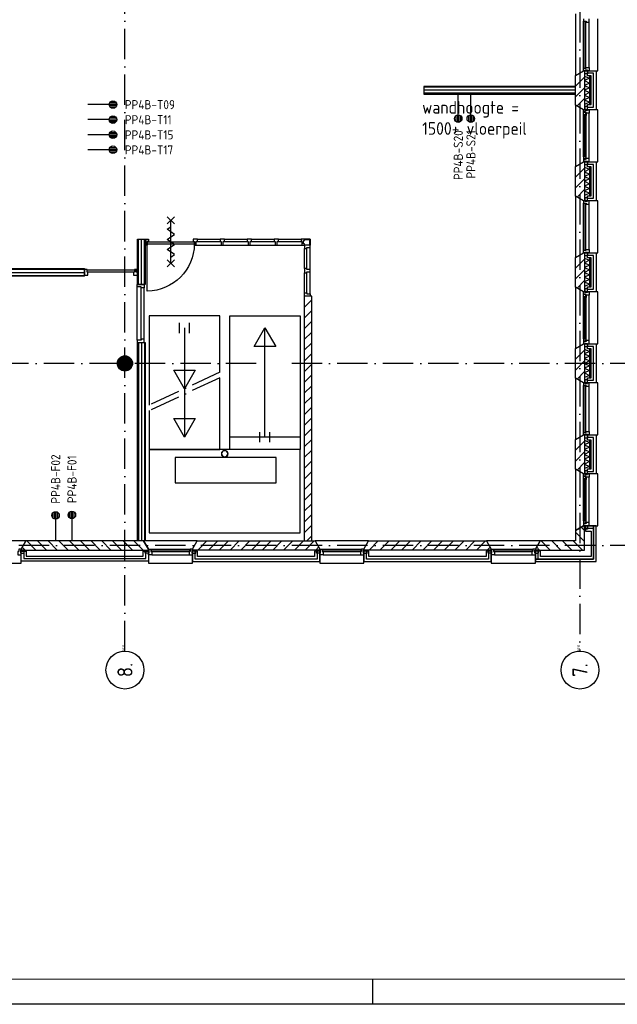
# Model space of a CAD drawing. Header units: millimetres. Extents: x 50250 to 324922, y 191 to 84291.
# Tile 16 of 44: x 179223 to 191043, y 191 to 19658. Entities that reach past the tile are written whole.
import ezdxf
from ezdxf.enums import TextEntityAlignment as Align

# ---------------------------------------------------------------- set-up
doc = ezdxf.new("R2010")
doc.units = ezdxf.units.MM
doc.header["$LTSCALE"] = 100
doc.linetypes.add('DASHDOT', pattern=[9, 6, -1.5, 0, -1.5])
doc.layers.get('0').update_dxf_attribs({"linetype": 'CONTINUOUS'})
for name, color, linetype in [('AL$1----_ALGEMEEN', 7, 'CONTINUOUS'), ('AL$2----_RENVOOI', 7, 'CONTINUOUS'), ('AL$7----_STRAMIEN', 1, 'DASHDOT'), ('AL21----_BUITENWAND', 4, 'CONTINUOUS'), ('AL21K---_ISOLATIE', 1, 'CONTINUOUS'), ('AL22----_BINNENWAND', 7, 'CONTINUOUS'), ('AL24----_TRAPPEN', 7, 'CONTINUOUS'), ('AL28----_KONSTRUKTIE', 3, 'CONTINUOUS'), ('AL31----_BUITENKOZ', 7, 'CONTINUOUS'), ('AL32----_BINNENKOZ', 7, 'CONTINUOUS'), ('AL65----_BEVEILIGING', 7, 'CONTINUOUS'), ('ALL-----_REFLIJNEN', 8, 'CONTINUOUS'), ('ALN-----_BLOCKNAAM', 2, 'CONTINUOUS'), ('ALXA3---_VOLZWART', 14, 'CONTINUOUS'), ('ALXAA---_GEWBETON', 12, 'CONTINUOUS'), ('ALXAB---_PREFABBETON', 1, 'CONTINUOUS'), ('BL$4----', 7, 'CONTINUOUS'), ('EB6441--_ATTRIB', 2, 'CONTINUOUS'), ('EL6441--_DATACOM', 3, 'CONTINUOUS'), ('LIJN025', 10, 'CONTINUOUS'), ('LIJN050', 90, 'CONTINUOUS'), ('TEKST25', 10, 'CONTINUOUS'), ('TEKST35', 50, 'CONTINUOUS'), ('TEKST50', 90, 'CONTINUOUS'), ('VOLGNUMMER', 7, 'CONTINUOUS')]:
    doc.layers.add(name, color=color, linetype=linetype)
doc.styles.add('1_8', font='ISO', dxfattribs={"height": 1.8})
doc.styles.add('ISO', font='ISO.SHX')
doc.styles.add('ROMAND', font='romand')
doc.styles.get("Standard").update_dxf_attribs({"font": 'iso.shx'})

# ---------------------------------------------------------------- blocks, each defined once
blk = doc.blocks.new('A0-GE')
at = {"layer": 'LIJN025'}
blk.add_line((955, 0), (955, 5), dxfattribs=at)
blk.add_lwpolyline([(1500, 841), (1500, 0), (0, 0), (0, 841)], close=True, dxfattribs=at)
at = {"layer": 'LIJN050', "const_width": 0.2}
blk.add_lwpolyline([(1495, 836), (25, 836), (25, 5), (1495, 5)], close=True, dxfattribs=at)
at = {"layer": 'TEKST25', "style": 'ROMAND', "width": 2.899115}
blk.add_attdef('STATUS', text='', height=2.5, dxfattribs=at).set_placement((1454, 71.5), (1493, 71.5), align=Align.FIT)
at = {"layer": 'TEKST25', "style": 'ISO'}
for tag, p in [('E', (1455.25, 66)), ('NAAM-E', (1466.75, 66)), ('DATUM-E', (1485, 66)), ('D', (1455.25, 61)), ('NAAM-D', (1466.75, 61)), ('DATUM-D', (1485, 61)), ('C', (1455.25, 56)), ('NAAM-C', (1466.75, 56)), ('DATUM-C', (1485, 56)), ('B', (1455.25, 51)), ('NAAM-B', (1466.75, 51)), ('DATUM-B', (1485, 51)), ('A', (1455.25, 46)), ('NAAM-A', (1466.75, 46)), ('DATUM-A', (1485, 46))]:
    blk.add_attdef(tag, text='', height=2.5, dxfattribs=at).set_placement(p, align=Align.CENTER)
for tag, p in [('DATUM', (1332.75, 36.25)), ('SCHAAL', (1368, 36.25)), ('GETEKEND', (1398.25, 36.25)), ('GECONTOL.', (1433, 36.25)), ('FORMAAT', (1463.25, 28.25))]:
    blk.add_attdef(tag, p, '', height=2.5, dxfattribs=at)
at = {"layer": 'TEKST35', "style": 'ISO'}
for tag, p in [('PROJECT', (1334.5, 72.5)), ('PLAATS', (1334.5, 63.5)), ('INSTALLATIE-REGEL1', (1334.5, 52.5)), ('INSTALLATIE-REGEL2', (1334.5, 43.5))]:
    blk.add_attdef(tag, p, '', height=4, dxfattribs=at)
blk.add_attdef('PROJ.NR.', text='', height=4, dxfattribs=at).set_placement((1481, 23), align=Align.CENTER)
at = {"layer": 'TEKST50', "style": 'ISO'}
blk.add_attdef('FILE-NAAM', text='', height=5, dxfattribs=at).set_placement((1473.5, 7.5), align=Align.CENTER)
blk = doc.blocks.new('ES4X2')
for p, q in [((-0.45, 1.4), (-0.45, 2.6)), ((-0.15, 1.27), (-0.15, 2.73)), ((0.15, 1.27), (0.15, 2.73)), ((0.45, 1.4), (0.45, 2.6)), ((0, 1.25), (0, -3))]:
    blk.add_line(p, q)
blk.add_circle((0, 2), 0.75)
at = {"style": '1_8', "flags": 8}
for tag, p in [('NUMMER', (1.25, 3.5)), ('CODE', (-1.25, 3.5))]:
    blk.add_attdef(tag, text='', height=1.8, rotation=90, dxfattribs=at).set_placement(p, align=Align.MIDDLE_LEFT)
blk.add_attdef('M_CODE', text='', height=1.8, dxfattribs=at).set_placement((0, 0), align=Align.MIDDLE_CENTER)
blk = doc.blocks.new('RONDBUIS219X8')
at = {"color": 0, "linetype": 'Continuous'}
for points in [[(109.55, 0, 1), (-109.55, 0, 1)], [(101.55, 0, 1), (-101.55, 0, 1)]]:
    blk.add_lwpolyline(points, format="xyb", close=True, dxfattribs=at)
blk = doc.blocks.new('1011')
at = {"layer": 'AL$7----_STRAMIEN', "color": 7, "linetype": 'Continuous'}
blk.add_circle((-750, 0), 750, dxfattribs=at)
at = {"layer": 'AL$7----_STRAMIEN', "color": 3, "linetype": 'Continuous'}
blk.add_attdef('STR-NAAM', text='', height=600, rotation=360, dxfattribs=at).set_placement((-750, 0), align=Align.MIDDLE)
at = {"layer": 'ALN-----_BLOCKNAAM', "linetype": 'Continuous'}
blk.add_text('1011', height=100, dxfattribs=at).set_placement((0, 0))

msp = doc.modelspace()

# ---------------------------------------------------------------- linework, layer by layer
at = {"color": 8, "linetype": 'Continuous'}
msp.add_lwpolyline([(182677, 15223, -0.408724), (181747, 14293), (181747, 15223)], format="xyb", dxfattribs=at)
at = {"layer": 'AL$1----_ALGEMEEN', "color": 8}
msp.add_line((183377, 13123), (183377, 13123), dxfattribs=at)
at = {"layer": 'AL$2----_RENVOOI'}
msp.add_line((184771, 11403), (183379, 11403), dxfattribs=at)
at = {"layer": 'AL$7----_STRAMIEN', "color": 1}
for p, q in [((190305, 76516), (190305, 7175)), ((194205, 9263), (170205, 9263))]:
    msp.add_line(p, q, dxfattribs=at)
for points in [[(181305, 7175), (181305, 76516)], [(183901, 12863), (143805, 12863), (120711, 12863)], [(194205, 12863), (184592, 12863)]]:
    msp.add_lwpolyline(points, dxfattribs=at)
at = {"layer": 'AL21----_BUITENWAND', "color": 8}
for p, q in [((190456, 18648), (190625, 18648)), ((190456, 18548), (190456, 18648)), ((190525, 18548), (190456, 18548)), ((190525, 17978), (190525, 18548)), ((190625, 18648), (190625, 17878)), ((190456, 17878), (190456, 17978)), ((190456, 17978), (190525, 17978)), ((190625, 17878), (190456, 17878)), ((190456, 16848), (190625, 16848)), ((190456, 16748), (190456, 16848)), ((190525, 16748), (190456, 16748)), ((190525, 16178), (190525, 16748)), ((190625, 16848), (190625, 16078)), ((190456, 16078), (190456, 16178)), ((190456, 16178), (190525, 16178)), ((190625, 16078), (190456, 16078)), ((190456, 15048), (190625, 15048)), ((190456, 14948), (190456, 15048)), ((190625, 15048), (190625, 14278)), ((190525, 14948), (190456, 14948)), ((190525, 14378), (190525, 14948)), ((190456, 14278), (190456, 14378)), ((190456, 14378), (190525, 14378)), ((190625, 14278), (190456, 14278)), ((190456, 13248), (190625, 13248)), ((190456, 13148), (190456, 13248)), ((190625, 13248), (190625, 12478)), ((190525, 13148), (190456, 13148)), ((190525, 12578), (190525, 13148)), ((190456, 12478), (190456, 12578)), ((190456, 12578), (190525, 12578)), ((190625, 12478), (190456, 12478)), ((190456, 11448), (190625, 11448)), ((190456, 11348), (190456, 11448)), ((190525, 11348), (190456, 11348)), ((190525, 10778), (190525, 11348)), ((190625, 11448), (190625, 10678)), ((190456, 10678), (190456, 10778)), ((190456, 10778), (190525, 10778)), ((190625, 10678), (190456, 10678)), ((190415, 9648), (190415, 9548)), ((190625, 9648), (190415, 9648)), ((190415, 9548), (190525, 9548)), ((190525, 9548), (190525, 9043)), ((190625, 8943), (190625, 9648)), ((179253, 9153), (179353, 9153)), ((179253, 8953), (179253, 9153)), ((179353, 9153), (179353, 9053)), ((181668, 9153), (181768, 9153)), ((181668, 9053), (181668, 9153)), ((181768, 9153), (181768, 8953)), ((182643, 9153), (182643, 8943)), ((182743, 9153), (182643, 9153)), ((182743, 9043), (182743, 9153)), ((185157, 9153), (185057, 9153)), ((185057, 9153), (185057, 9043)), ((185157, 8943), (185157, 9153)), ((186032, 9153), (186032, 8943)), ((186132, 9153), (186032, 9153)), ((186132, 9043), (186132, 9153)), ((188547, 9153), (188447, 9153)), ((188447, 9153), (188447, 9043)), ((188547, 8943), (188547, 9153)), ((189522, 9153), (189422, 9153)), ((189422, 9153), (189422, 8943)), ((189522, 9043), (189522, 9153)), ((179353, 9053), (181668, 9053)), ((185057, 9043), (182743, 9043)), ((188447, 9043), (186132, 9043)), ((190525, 9043), (189522, 9043)), ((181768, 8953), (179253, 8953)), ((182643, 8943), (185157, 8943)), ((186032, 8943), (188547, 8943)), ((189422, 8943), (190625, 8943))]:
    msp.add_line(p, q, dxfattribs=at)
at = {"layer": 'AL21K---_ISOLATIE', "color": 8, "linetype": 'Continuous'}
for p, q in [((190395, 18548), (190395, 17978)), ((190395, 18544), (190495, 18501)), ((190495, 18501), (190395, 18453)), ((190495, 18548), (190495, 17978)), ((190395, 18453), (190495, 18406)), ((190495, 18406), (190395, 18358)), ((190395, 18358), (190495, 18311)), ((190495, 18311), (190395, 18263)), ((190395, 18263), (190495, 18216)), ((190495, 18216), (190395, 18168)), ((190395, 18168), (190495, 18121)), ((190495, 18121), (190395, 18073)), ((190395, 18073), (190495, 18026)), ((190495, 18026), (190395, 17983)), ((190395, 16748), (190395, 16178)), ((190395, 16744), (190495, 16701)), ((190495, 16748), (190495, 16178)), ((190495, 16701), (190395, 16653)), ((190395, 16653), (190495, 16606)), ((190495, 16606), (190395, 16558)), ((190395, 16558), (190495, 16511)), ((190495, 16511), (190395, 16463)), ((190395, 16463), (190495, 16416)), ((190495, 16416), (190395, 16368)), ((190395, 16368), (190495, 16321)), ((190495, 16321), (190395, 16273)), ((190395, 16273), (190495, 16226)), ((190495, 16226), (190395, 16183)), ((190395, 14948), (190395, 14378)), ((190395, 14944), (190495, 14901)), ((190495, 14901), (190395, 14853)), ((190395, 14853), (190495, 14806)), ((190495, 14806), (190395, 14758)), ((190495, 14948), (190495, 14378)), ((190395, 14758), (190495, 14711)), ((190495, 14711), (190395, 14663)), ((190395, 14663), (190495, 14616)), ((190495, 14616), (190395, 14568)), ((190395, 14568), (190495, 14521)), ((190495, 14521), (190395, 14473)), ((190395, 14473), (190495, 14426)), ((190495, 14426), (190395, 14383)), ((190395, 13148), (190395, 12578)), ((190395, 13144), (190495, 13101)), ((190495, 13101), (190395, 13053)), ((190395, 13053), (190495, 13006)), ((190495, 13148), (190495, 12578)), ((190495, 13006), (190395, 12958)), ((190395, 12958), (190495, 12911)), ((190495, 12911), (190395, 12863)), ((190395, 12863), (190495, 12816)), ((190495, 12816), (190395, 12768)), ((190395, 12768), (190495, 12721)), ((190495, 12721), (190395, 12673)), ((190395, 12673), (190495, 12626)), ((190495, 12626), (190395, 12583)), ((190395, 11348), (190395, 10778)), ((190395, 11344), (190495, 11301)), ((190495, 11301), (190395, 11253)), ((190495, 11348), (190495, 10778)), ((190395, 11253), (190495, 11206)), ((190495, 11206), (190395, 11158)), ((190395, 11158), (190495, 11111)), ((190495, 11111), (190395, 11063)), ((190395, 11063), (190495, 11016)), ((190495, 11016), (190395, 10968)), ((190395, 10968), (190495, 10921)), ((190495, 10921), (190395, 10873)), ((190395, 10873), (190495, 10826)), ((190495, 10826), (190395, 10783))]:
    msp.add_line(p, q, dxfattribs=at)
at = {"layer": 'AL22----_BINNENWAND', "color": 8}
for p, q in [((190215, 18338), (187215, 18338)), ((187215, 18338), (187215, 18188)), ((187215, 18188), (190215, 18188)), ((181555, 15317), (181705, 15317)), ((181555, 14425), (181555, 15317)), ((181705, 15317), (181705, 14425)), ((177163, 14738), (180507, 14738)), ((180507, 14741), (180507, 14591)), ((180507, 14588), (177163, 14588)), ((181705, 14425), (181555, 14425)), ((181555, 13275), (181705, 13275)), ((181555, 9353), (181555, 13275)), ((181705, 13275), (181705, 9353)), ((181705, 9353), (181555, 9353))]:
    msp.add_line(p, q, dxfattribs=at)
at = {"layer": 'AL22----_BINNENWAND', "color": 8, "linetype": 'Continuous'}
for p, q in [((190215, 18323), (187215, 18323)), ((190215, 18203), (187215, 18203)), ((181570, 14425), (181570, 15317)), ((181690, 14425), (181690, 15317)), ((177163, 14723), (180507, 14723)), ((177163, 14603), (180507, 14603)), ((181570, 13275), (181570, 9353)), ((181690, 13275), (181690, 9353))]:
    msp.add_line(p, q, dxfattribs=at)
at = {"layer": 'AL24----_TRAPPEN', "color": 8}
for p, q in [((181785, 13803), (181786, 12039)), ((183179, 13803), (181785, 13803)), ((182382, 13463), (182382, 13663)), ((182582, 13463), (182582, 13663)), ((183179, 12687), (183179, 13803)), ((183379, 13803), (184771, 13803)), ((183379, 11163), (183379, 13803)), ((184771, 13803), (184771, 11163)), ((182482, 13563), (182482, 11403)), ((183864, 13197), (184075, 13563)), ((184074, 11403), (184074, 13563)), ((184075, 13563), (184287, 13197)), ((184287, 13197), (183864, 13197)), ((184771, 11163), (183379, 11163))]:
    msp.add_line(p, q, dxfattribs=at)
at = {"layer": 'AL24----_TRAPPEN', "color": 8, "linetype": 'DASHDOT'}
for points in [[(183181, 12687), (181786, 12039)], [(183181, 12577), (181786, 11929)]]:
    msp.add_lwpolyline(points, dxfattribs=at)
at = {"layer": 'AL24----_TRAPPEN', "color": 8}
for points in [[(182482, 12363), (182270, 12730), (182694, 12730)], [(182482, 11403), (182270, 11770), (182694, 11770)], [(181785, 11163), (181785, 9513), (184771, 9513), (184771, 11163)]]:
    msp.add_lwpolyline(points, close=True, dxfattribs=at)
for points in [[(181786, 11929), (181785, 11163), (183179, 11163), (183181, 12577)], [(183974, 11303), (183974, 11503)], [(184174, 11303), (184174, 11503)]]:
    msp.add_lwpolyline(points, dxfattribs=at)
at = {"layer": 'AL28----_KONSTRUKTIE', "color": 8}
for p, q in [((190215, 18556), (190375, 18648)), ((190215, 17971), (190215, 18556)), ((190375, 18648), (190395, 18648)), ((190395, 18648), (190395, 17878)), ((190375, 17878), (190215, 17971)), ((190395, 17878), (190375, 17878)), ((190215, 16756), (190375, 16848)), ((190215, 16171), (190215, 16756)), ((190375, 16848), (190395, 16848)), ((190395, 16848), (190395, 16078)), ((190375, 16078), (190215, 16171)), ((190395, 16078), (190375, 16078)), ((190215, 14956), (190375, 15048)), ((190375, 15048), (190395, 15048)), ((190395, 15048), (190395, 14278)), ((190215, 14371), (190215, 14956)), ((190375, 14278), (190215, 14371)), ((190395, 14278), (190375, 14278)), ((185002, 14189), (184852, 14189)), ((184852, 14189), (184852, 9353)), ((185002, 9353), (185002, 14189)), ((190215, 13156), (190375, 13248)), ((190375, 13248), (190395, 13248)), ((190395, 13248), (190395, 12478)), ((190215, 12571), (190215, 13156)), ((190375, 12478), (190215, 12571)), ((190395, 12478), (190375, 12478)), ((190215, 11356), (190375, 11448)), ((190215, 10771), (190215, 11356)), ((190375, 11448), (190395, 11448)), ((190395, 11448), (190395, 10678)), ((190375, 10678), (190215, 10771)), ((190395, 10678), (190375, 10678)), ((179346, 9353), (179253, 9193)), ((181675, 9353), (179346, 9353)), ((181768, 9193), (181675, 9353)), ((182643, 9193), (182735, 9353)), ((182735, 9353), (185065, 9353)), ((184852, 9353), (185002, 9353)), ((185065, 9353), (185157, 9193)), ((186032, 9193), (186125, 9353)), ((186125, 9353), (188455, 9353)), ((188455, 9353), (188547, 9193)), ((179253, 9193), (179253, 9173)), ((179253, 9173), (181768, 9173)), ((181768, 9173), (181768, 9193)), ((182643, 9173), (182643, 9193)), ((185157, 9173), (182643, 9173)), ((185157, 9193), (185157, 9173)), ((186032, 9173), (186032, 9193)), ((188547, 9173), (186032, 9173)), ((188547, 9193), (188547, 9173))]:
    msp.add_line(p, q, dxfattribs=at)
at = {"layer": 'AL28----_KONSTRUKTIE', "color": 8, "linetype": 'Continuous'}
for p, q in [((190375, 9648), (190215, 9556)), ((190215, 9556), (190215, 9353)), ((190395, 9648), (190375, 9648)), ((190395, 9173), (190395, 9648)), ((189515, 9353), (189422, 9193)), ((190215, 9353), (189515, 9353)), ((189422, 9193), (189422, 9173)), ((189422, 9173), (190395, 9173))]:
    msp.add_line(p, q, dxfattribs=at)
at = {"layer": 'AL28----_KONSTRUKTIE', "color": 8}
msp.add_circle((181305, 12863), 150, dxfattribs=at)
at = {"layer": 'AL31----_BUITENKOZ', "color": 8}
for p, q in [((190215, 19771), (190215, 18556)), ((190655, 18648), (190655, 19678)), ((190375, 18698), (190375, 19628)), ((190489, 18715), (190489, 19611)), ((190215, 18556), (190375, 18648)), ((190375, 18648), (190655, 18648)), ((190400, 18587), (190400, 18658)), ((190400, 18658), (190456, 18658)), ((190456, 18587), (190400, 18587)), ((190456, 18658), (190456, 18587)), ((190215, 17971), (190215, 16756)), ((190375, 17878), (190215, 17971)), ((190400, 17939), (190400, 17868)), ((190456, 17939), (190400, 17939)), ((190456, 17868), (190456, 17939)), ((190372, 17822), (190376, 17824)), ((190372, 17779), (190372, 17822)), ((190413, 17779), (190372, 17779)), ((190372, 16948), (190372, 17779)), ((190374, 17762), (190374, 17779)), ((190374, 17779), (190388, 17779)), ((190388, 17762), (190374, 17762)), ((190375, 17834), (190375, 17878)), ((190375, 17878), (190400, 17878)), ((190655, 17878), (190375, 17878)), ((190411, 17834), (190375, 17834)), ((190376, 17831), (190406, 17831)), ((190376, 17824), (190376, 17831)), ((190388, 17779), (190388, 17762)), ((190400, 17878), (190400, 17868)), ((190400, 17868), (190456, 17868)), ((190400, 17868), (190456, 17868)), ((190406, 17831), (190406, 17809)), ((190406, 17809), (190411, 17809)), ((190411, 17828), (190411, 17834)), ((190426, 17828), (190411, 17828)), ((190411, 17817), (190426, 17817)), ((190411, 17809), (190411, 17817)), ((190413, 17762), (190413, 17779)), ((190426, 17764), (190413, 17762)), ((190426, 17811), (190426, 17828)), ((190426, 17817), (190426, 17811)), ((190489, 17811), (190426, 17811)), ((190426, 17811), (190426, 17764)), ((190426, 16963), (190426, 17764)), ((190456, 17878), (190489, 17878)), ((190456, 17868), (190456, 17878)), ((190489, 17878), (190489, 17811)), ((190489, 16915), (190489, 17811)), ((190655, 16848), (190655, 17878)), ((190372, 16948), (190372, 16905)), ((190413, 16948), (190372, 16948)), ((190374, 16965), (190374, 16948)), ((190388, 16965), (190374, 16965)), ((190374, 16948), (190388, 16948)), ((190388, 16948), (190388, 16965)), ((190413, 16965), (190413, 16948)), ((190426, 16963), (190413, 16965)), ((190426, 16915), (190426, 16963)), ((190215, 16756), (190375, 16848)), ((190372, 16905), (190376, 16903)), ((190375, 16892), (190375, 16848)), ((190411, 16892), (190375, 16892)), ((190375, 16848), (190400, 16848)), ((190375, 16848), (190655, 16848)), ((190376, 16903), (190376, 16896)), ((190376, 16896), (190406, 16896)), ((190400, 16787), (190400, 16858)), ((190400, 16858), (190456, 16858)), ((190400, 16858), (190456, 16858)), ((190400, 16848), (190400, 16858)), ((190456, 16787), (190400, 16787)), ((190406, 16918), (190411, 16918)), ((190406, 16896), (190406, 16918)), ((190411, 16918), (190411, 16910)), ((190411, 16910), (190426, 16910)), ((190411, 16898), (190411, 16892)), ((190426, 16898), (190411, 16898)), ((190426, 16915), (190426, 16898)), ((190489, 16915), (190426, 16915)), ((190426, 16910), (190426, 16915)), ((190456, 16858), (190456, 16787)), ((190456, 16858), (190456, 16848)), ((190456, 16848), (190489, 16848)), ((190489, 16848), (190489, 16915)), ((190215, 16171), (190215, 14956)), ((190375, 16078), (190215, 16171)), ((190655, 16078), (190375, 16078)), ((190375, 15098), (190375, 16028)), ((190400, 16139), (190400, 16068)), ((190456, 16139), (190400, 16139)), ((190400, 16068), (190456, 16068)), ((190456, 16068), (190456, 16139)), ((190489, 15115), (190489, 16011)), ((190655, 15048), (190655, 16078)), ((190215, 14956), (190375, 15048)), ((190375, 15048), (190655, 15048)), ((190400, 14987), (190400, 15058)), ((190400, 15058), (190456, 15058)), ((190456, 15058), (190456, 14987)), ((190456, 14987), (190400, 14987)), ((190215, 14371), (190215, 13156)), ((190375, 14278), (190215, 14371)), ((190372, 14222), (190376, 14224)), ((190372, 14179), (190372, 14222)), ((190375, 14234), (190375, 14278)), ((190375, 14278), (190400, 14278)), ((190655, 14278), (190375, 14278)), ((190411, 14234), (190375, 14234)), ((190376, 14231), (190406, 14231)), ((190376, 14224), (190376, 14231)), ((190400, 14339), (190400, 14268)), ((190456, 14339), (190400, 14339)), ((190400, 14278), (190400, 14268)), ((190400, 14268), (190456, 14268)), ((190400, 14268), (190456, 14268)), ((190406, 14231), (190406, 14209)), ((190411, 14228), (190411, 14234)), ((190426, 14228), (190411, 14228)), ((190411, 14217), (190426, 14217)), ((190411, 14209), (190411, 14217)), ((190426, 14211), (190426, 14228)), ((190426, 14217), (190426, 14211)), ((190489, 14211), (190426, 14211)), ((190426, 14211), (190426, 14164)), ((190456, 14268), (190456, 14339)), ((190456, 14278), (190489, 14278)), ((190456, 14268), (190456, 14278)), ((190489, 14278), (190489, 14211)), ((190489, 13315), (190489, 14211)), ((190655, 13248), (190655, 14278)), ((190413, 14179), (190372, 14179)), ((190372, 13348), (190372, 14179)), ((190374, 14162), (190374, 14179)), ((190374, 14179), (190388, 14179)), ((190388, 14162), (190374, 14162)), ((190388, 14179), (190388, 14162)), ((190406, 14209), (190411, 14209)), ((190413, 14162), (190413, 14179)), ((190426, 14164), (190413, 14162)), ((190426, 13363), (190426, 14164)), ((190215, 13156), (190375, 13248)), ((190372, 13348), (190372, 13305)), ((190413, 13348), (190372, 13348)), ((190372, 13305), (190376, 13303)), ((190374, 13365), (190374, 13348)), ((190388, 13365), (190374, 13365)), ((190374, 13348), (190388, 13348)), ((190375, 13292), (190375, 13248)), ((190411, 13292), (190375, 13292)), ((190375, 13248), (190400, 13248)), ((190375, 13248), (190655, 13248)), ((190376, 13303), (190376, 13296)), ((190376, 13296), (190406, 13296)), ((190388, 13348), (190388, 13365)), ((190400, 13187), (190400, 13258)), ((190400, 13258), (190456, 13258)), ((190400, 13258), (190456, 13258)), ((190400, 13248), (190400, 13258)), ((190406, 13318), (190411, 13318)), ((190406, 13296), (190406, 13318)), ((190411, 13318), (190411, 13310)), ((190411, 13310), (190426, 13310)), ((190411, 13298), (190411, 13292)), ((190426, 13298), (190411, 13298)), ((190413, 13365), (190413, 13348)), ((190426, 13363), (190413, 13365)), ((190426, 13315), (190426, 13363)), ((190426, 13315), (190426, 13298)), ((190489, 13315), (190426, 13315)), ((190426, 13310), (190426, 13315)), ((190456, 13258), (190456, 13187)), ((190456, 13258), (190456, 13248)), ((190456, 13248), (190489, 13248)), ((190489, 13248), (190489, 13315)), ((190456, 13187), (190400, 13187)), ((190215, 12571), (190215, 11356)), ((190375, 12478), (190215, 12571)), ((190655, 12478), (190375, 12478)), ((190400, 12539), (190400, 12468)), ((190456, 12539), (190400, 12539)), ((190400, 12468), (190456, 12468)), ((190456, 12468), (190456, 12539)), ((190655, 11448), (190655, 12478)), ((190375, 11498), (190375, 12428)), ((190489, 11515), (190489, 12411)), ((190215, 11356), (190375, 11448)), ((190375, 11448), (190655, 11448)), ((190400, 11387), (190400, 11458)), ((190400, 11458), (190456, 11458)), ((190456, 11387), (190400, 11387)), ((190456, 11458), (190456, 11387))]:
    msp.add_line(p, q, dxfattribs=at)
at = {"layer": 'AL31----_BUITENKOZ', "color": 8, "linetype": 'Continuous'}
for p, q in [((190375, 19678), (190375, 19628)), ((190489, 19611), (190489, 19678)), ((190375, 19628), (190426, 19628)), ((190375, 19628), (190375, 19628)), ((190401, 19623), (190401, 18703)), ((190422, 19623), (190401, 19623)), ((190422, 18703), (190422, 19623)), ((190426, 19628), (190426, 19611)), ((190426, 19611), (190489, 19611)), ((190489, 19611), (190489, 19611)), ((190489, 19611), (190489, 19611)), ((190489, 19611), (190489, 19611)), ((190489, 19611), (190489, 19611)), ((190375, 18648), (190375, 18698)), ((190375, 18698), (190426, 18698)), ((190375, 18698), (190375, 18698)), ((190401, 18703), (190422, 18703)), ((190426, 18715), (190489, 18715)), ((190426, 18698), (190426, 18715)), ((190489, 18715), (190489, 18648)), ((190489, 18715), (190489, 18715)), ((190489, 18715), (190489, 18715)), ((190489, 18715), (190489, 18715)), ((190489, 18715), (190489, 18715)), ((190400, 18648), (190375, 18648)), ((190400, 18658), (190400, 18648)), ((190456, 18658), (190400, 18658)), ((190400, 18648), (190400, 18648)), ((190456, 18648), (190456, 18658)), ((190489, 18648), (190456, 18648)), ((190390, 17777), (190390, 16950)), ((190411, 17777), (190390, 17777)), ((190411, 16950), (190411, 17777)), ((190390, 16950), (190411, 16950)), ((190375, 16078), (190375, 16028)), ((190400, 16078), (190375, 16078)), ((190375, 16028), (190426, 16028)), ((190375, 16028), (190375, 16028)), ((190400, 16078), (190400, 16078)), ((190400, 16068), (190400, 16078)), ((190456, 16068), (190400, 16068)), ((190401, 16023), (190401, 15103)), ((190422, 16023), (190401, 16023)), ((190422, 15103), (190422, 16023)), ((190426, 16028), (190426, 16011)), ((190426, 16011), (190489, 16011)), ((190456, 16078), (190456, 16068)), ((190489, 16078), (190456, 16078)), ((190489, 16011), (190489, 16078)), ((190489, 16011), (190489, 16011)), ((190489, 16011), (190489, 16011)), ((190489, 16011), (190489, 16011)), ((190489, 16011), (190489, 16011)), ((190375, 15048), (190375, 15098)), ((190375, 15098), (190426, 15098)), ((190375, 15098), (190375, 15098)), ((190400, 15048), (190375, 15048)), ((190400, 15058), (190400, 15048)), ((190456, 15058), (190400, 15058)), ((190400, 15048), (190400, 15048)), ((190401, 15103), (190422, 15103)), ((190426, 15115), (190489, 15115)), ((190426, 15098), (190426, 15115)), ((190456, 15048), (190456, 15058)), ((190489, 15048), (190456, 15048)), ((190489, 15115), (190489, 15048)), ((190489, 15115), (190489, 15115)), ((190489, 15115), (190489, 15115)), ((190489, 15115), (190489, 15115)), ((190489, 15115), (190489, 15115)), ((190390, 14177), (190390, 13350)), ((190411, 14177), (190390, 14177)), ((190411, 13350), (190411, 14177)), ((190390, 13350), (190411, 13350)), ((190375, 12478), (190375, 12428)), ((190400, 12478), (190375, 12478)), ((190400, 12478), (190400, 12478)), ((190400, 12468), (190400, 12478)), ((190456, 12468), (190400, 12468)), ((190456, 12478), (190456, 12468)), ((190489, 12478), (190456, 12478)), ((190489, 12411), (190489, 12478)), ((190375, 12428), (190426, 12428)), ((190375, 12428), (190375, 12428)), ((190401, 12423), (190401, 11503)), ((190422, 12423), (190401, 12423)), ((190422, 11503), (190422, 12423)), ((190426, 12428), (190426, 12411)), ((190426, 12411), (190489, 12411)), ((190489, 12411), (190489, 12411)), ((190489, 12411), (190489, 12411)), ((190489, 12411), (190489, 12411)), ((190489, 12411), (190489, 12411)), ((190375, 11448), (190375, 11498)), ((190375, 11498), (190426, 11498)), ((190375, 11498), (190375, 11498)), ((190401, 11503), (190422, 11503)), ((190426, 11515), (190489, 11515)), ((190426, 11498), (190426, 11515)), ((190489, 11515), (190489, 11448)), ((190489, 11515), (190489, 11515)), ((190489, 11515), (190489, 11515)), ((190489, 11515), (190489, 11515)), ((190489, 11515), (190489, 11515)), ((190400, 11448), (190375, 11448)), ((190400, 11458), (190400, 11448)), ((190456, 11458), (190400, 11458)), ((190400, 11448), (190400, 11448)), ((190456, 11448), (190456, 11458)), ((190489, 11448), (190456, 11448))]:
    msp.add_line(p, q, dxfattribs=at)
at = {"layer": 'AL31----_BUITENKOZ', "color": 8}
for points in [[(190375, 10678), (190215, 10771), (190215, 9556), (190375, 9648), (190655, 9648), (190655, 10678)], [(190400, 10668), (190456, 10668), (190456, 10739), (190400, 10739)], [(190372, 10622), (190376, 10624), (190376, 10631), (190406, 10631), (190406, 10609), (190411, 10609), (190411, 10617), (190426, 10617), (190426, 10611), (190426, 10564), (190413, 10562), (190413, 10579), (190372, 10579)], [(190374, 10579), (190388, 10579), (190388, 10562), (190374, 10562)], [(190375, 10678), (190400, 10678), (190400, 10668), (190456, 10668), (190456, 10678), (190489, 10678), (190489, 10611), (190426, 10611), (190426, 10628), (190411, 10628), (190411, 10634), (190375, 10634)], [(190372, 9705), (190376, 9703), (190376, 9696), (190406, 9696), (190406, 9718), (190411, 9718), (190411, 9710), (190426, 9710), (190426, 9715), (190426, 9763), (190413, 9765), (190413, 9748), (190372, 9748)], [(190374, 9748), (190388, 9748), (190388, 9765), (190374, 9765)], [(190375, 9648), (190400, 9648), (190400, 9658), (190456, 9658), (190456, 9648), (190489, 9648), (190489, 9715), (190426, 9715), (190426, 9698), (190411, 9698), (190411, 9692), (190375, 9692)], [(190400, 9658), (190456, 9658), (190456, 9587), (190400, 9587)], [(179253, 9193), (179346, 9353), (178286, 9353), (178378, 9193), (178378, 8913), (179253, 8913)], [(182643, 9193), (182735, 9353), (181675, 9353), (181768, 9193), (181768, 8913), (182643, 8913)], [(186032, 9193), (186125, 9353), (185065, 9353), (185157, 9193), (185157, 8913), (186032, 8913)], [(189422, 9193), (189515, 9353), (188455, 9353), (188547, 9193), (188547, 8913), (189422, 8913)], [(179243, 9168), (179243, 9112), (179314, 9112), (179314, 9168)], [(181778, 9168), (181778, 9112), (181707, 9112), (181707, 9168)], [(182633, 9168), (182633, 9112), (182704, 9112), (182704, 9168)], [(185167, 9168), (185167, 9112), (185096, 9112), (185096, 9168)], [(186022, 9168), (186022, 9112), (186093, 9112), (186093, 9168)], [(188557, 9168), (188557, 9112), (188486, 9112), (188486, 9168)], [(189412, 9168), (189412, 9112), (189483, 9112), (189483, 9168)]]:
    msp.add_lwpolyline(points, close=True, dxfattribs=at)
for points in [[(190372, 9748), (190372, 10579)], [(190426, 9763), (190426, 10564)], [(190489, 9715), (190489, 10611)], [(181818, 9193), (182593, 9193)], [(185207, 9193), (185982, 9193)], [(188597, 9193), (189372, 9193)], [(181835, 9079), (182576, 9079)], [(185224, 9079), (185965, 9079)], [(188614, 9079), (189355, 9079)]]:
    msp.add_lwpolyline(points, dxfattribs=at)
at = {"layer": 'AL31----_BUITENKOZ', "color": 8, "linetype": 'Continuous'}
for points in [[(190390, 9750), (190411, 9750), (190411, 10577), (190390, 10577)], [(179203, 9193), (179203, 9193), (179203, 9142), (179186, 9142), (179186, 9079), (179186, 9079), (179186, 9079), (179186, 9079), (179186, 9079), (179253, 9079), (179253, 9112), (179243, 9112), (179243, 9168), (179253, 9168), (179253, 9168), (179253, 9193)], [(181818, 9193), (181818, 9193), (181818, 9142), (181835, 9142), (181835, 9079), (181835, 9079), (181835, 9079), (181835, 9079), (181835, 9079), (181768, 9079), (181768, 9112), (181778, 9112), (181778, 9168), (181768, 9168), (181768, 9168), (181768, 9193)], [(181823, 9167), (181823, 9146), (182588, 9146), (182588, 9167)], [(182593, 9193), (182593, 9193), (182593, 9142), (182576, 9142), (182576, 9079), (182576, 9079), (182576, 9079), (182576, 9079), (182576, 9079), (182643, 9079), (182643, 9112), (182633, 9112), (182633, 9168), (182643, 9168), (182643, 9168), (182643, 9193)], [(185207, 9193), (185207, 9193), (185207, 9142), (185224, 9142), (185224, 9079), (185224, 9079), (185224, 9079), (185224, 9079), (185224, 9079), (185157, 9079), (185157, 9112), (185167, 9112), (185167, 9168), (185157, 9168), (185157, 9168), (185157, 9193)], [(185212, 9167), (185212, 9146), (185977, 9146), (185977, 9167)], [(185982, 9193), (185982, 9193), (185982, 9142), (185965, 9142), (185965, 9079), (185965, 9079), (185965, 9079), (185965, 9079), (185965, 9079), (186032, 9079), (186032, 9112), (186022, 9112), (186022, 9168), (186032, 9168), (186032, 9168), (186032, 9193)], [(188597, 9193), (188597, 9193), (188597, 9142), (188614, 9142), (188614, 9079), (188614, 9079), (188614, 9079), (188614, 9079), (188614, 9079), (188547, 9079), (188547, 9112), (188557, 9112), (188557, 9168), (188547, 9168), (188547, 9168), (188547, 9193)], [(188602, 9167), (188602, 9146), (189367, 9146), (189367, 9167)], [(189372, 9193), (189372, 9193), (189372, 9142), (189355, 9142), (189355, 9079), (189355, 9079), (189355, 9079), (189355, 9079), (189355, 9079), (189422, 9079), (189422, 9112), (189412, 9112), (189412, 9168), (189422, 9168), (189422, 9168), (189422, 9193)]]:
    msp.add_lwpolyline(points, close=True, dxfattribs=at)
at = {"layer": 'AL32----_BINNENKOZ', "color": 8}
for p, q in [((181705, 15317), (181772, 15317)), ((181705, 15294), (181705, 15317)), ((181722, 15294), (181705, 15294)), ((181705, 15227), (181722, 15227)), ((181705, 15203), (181705, 15227)), ((181745, 15203), (181705, 15203)), ((181722, 15227), (181722, 15294)), ((181745, 15270), (181745, 15203)), ((181772, 15270), (181745, 15270)), ((181747, 15264), (182677, 15264)), ((181747, 15223), (181747, 15264)), ((182677, 15223), (181747, 15223)), ((181772, 15317), (181772, 15270)), ((182652, 15317), (182652, 15270)), ((182742, 15317), (182652, 15317)), ((182652, 15270), (182679, 15270)), ((182677, 15264), (182677, 15223)), ((182679, 15270), (182679, 15203)), ((182679, 15203), (182715, 15203)), ((182715, 15270), (182742, 15270)), ((182715, 15203), (182715, 15270)), ((182715, 15203), (183211, 15203)), ((182742, 15317), (183186, 15317)), ((182742, 15270), (182742, 15317)), ((182742, 15270), (183186, 15270)), ((183186, 15317), (183186, 15270)), ((183276, 15317), (183186, 15317)), ((183186, 15270), (183211, 15270)), ((183211, 15270), (183211, 15203)), ((183211, 15203), (183251, 15203)), ((183249, 15203), (183745, 15203)), ((183251, 15270), (183276, 15270)), ((183251, 15203), (183251, 15270)), ((183276, 15317), (183720, 15317)), ((183276, 15270), (183276, 15317)), ((183276, 15270), (183720, 15270)), ((183720, 15317), (183720, 15270)), ((183810, 15317), (183720, 15317)), ((183720, 15270), (183745, 15270)), ((183745, 15270), (183745, 15203)), ((183745, 15203), (183785, 15203)), ((183783, 15203), (184279, 15203)), ((183785, 15270), (183810, 15270)), ((183785, 15203), (183785, 15270)), ((183810, 15317), (184254, 15317)), ((183810, 15270), (183810, 15317)), ((183810, 15270), (184254, 15270)), ((184254, 15317), (184254, 15270)), ((184344, 15317), (184254, 15317)), ((184254, 15270), (184279, 15270)), ((184279, 15270), (184279, 15203)), ((184279, 15203), (184319, 15203)), ((184319, 15270), (184344, 15270)), ((184319, 15203), (184319, 15270)), ((184319, 15203), (184821, 15203)), ((184344, 15317), (184788, 15317)), ((184344, 15270), (184344, 15317)), ((184344, 15270), (184788, 15270)), ((184788, 15317), (184788, 15270)), ((184855, 15317), (184788, 15317)), ((184788, 15270), (184805, 15270)), ((184805, 15270), (184805, 15203)), ((184805, 15203), (184855, 15203)), ((184838, 15294), (184855, 15294)), ((184838, 15227), (184838, 15294)), ((184855, 15227), (184838, 15227)), ((184969, 15317), (184855, 15317)), ((184855, 15294), (184855, 15317)), ((184957, 15305), (184855, 15305)), ((184855, 15203), (184855, 15227)), ((184957, 15317), (184957, 15203)), ((184969, 15317), (184969, 15203)), ((180507, 14588), (180507, 14738)), ((180557, 14720), (180507, 14720)), ((180507, 14606), (180574, 14606)), ((180557, 14669), (180557, 14720)), ((181491, 14709), (180557, 14709)), ((180574, 14669), (180557, 14669)), ((181491, 14669), (180557, 14669)), ((180574, 14606), (180574, 14669)), ((181474, 14669), (181474, 14606)), ((181491, 14669), (181474, 14669)), ((181474, 14606), (181555, 14606)), ((181524, 14720), (181491, 14720)), ((181491, 14720), (181491, 14669)), ((181555, 14720), (181491, 14720)), ((181524, 14669), (181524, 14720)), ((181555, 14669), (181524, 14669)), ((181555, 14606), (181555, 14720)), ((181548, 14425), (181687, 14425)), ((181548, 14375), (181548, 14425)), ((181687, 14425), (181687, 14358)), ((181624, 14375), (181548, 14375)), ((181548, 13325), (181548, 14375)), ((181624, 14358), (181624, 14375)), ((181687, 14358), (181624, 14358)), ((181624, 13342), (181624, 14358)), ((181687, 13342), (181687, 14358)), ((181624, 13325), (181548, 13325)), ((181548, 13325), (181548, 13275)), ((181548, 13275), (181687, 13275)), ((181624, 13342), (181624, 13325)), ((181687, 13342), (181624, 13342)), ((181687, 13275), (181687, 13342))]:
    msp.add_line(p, q, dxfattribs=at)
at = {"layer": 'AL32----_BINNENKOZ', "color": 8, "linetype": 'Continuous'}
for p, q in [((184969, 15203), (184855, 15203)), ((184855, 15203), (184855, 15136)), ((184969, 15153), (184969, 15203)), ((184855, 14741), (184855, 15136)), ((184855, 15136), (184902, 15136)), ((184902, 15153), (184969, 15153)), ((184902, 15136), (184902, 15153)), ((184902, 14741), (184902, 15136)), ((184969, 14716), (184969, 15153)), ((184855, 14741), (184855, 14651)), ((184902, 14741), (184855, 14741)), ((184855, 14256), (184855, 14651)), ((184855, 14651), (184902, 14651)), ((184902, 14716), (184902, 14741)), ((184969, 14716), (184902, 14716)), ((184902, 14676), (184969, 14676)), ((184902, 14651), (184902, 14676)), ((184902, 14256), (184902, 14651)), ((184969, 14676), (184969, 14716)), ((184969, 14239), (184969, 14676)), ((184855, 14256), (184902, 14256)), ((184855, 14189), (184855, 14256)), ((184902, 14256), (184902, 14239)), ((184902, 14239), (184969, 14239)), ((184969, 14239), (184969, 14189)), ((184969, 14189), (184855, 14189))]:
    msp.add_line(p, q, dxfattribs=at)
at = {"layer": 'AL65----_BEVEILIGING', "color": 8, "linetype": 'Continuous'}
for points in [[(182142, 15619), (182282, 15759)], [(182282, 15619), (182142, 15759)], [(182212, 14839), (182212, 15689)], [(182212, 15364), (182287, 15414), (182137, 15514), (182212, 15564)], [(182212, 15164), (182287, 15214), (182137, 15314), (182212, 15364)], [(182212, 14964), (182287, 15014), (182137, 15114), (182212, 15164)], [(182142, 14769), (182282, 14909)], [(182282, 14769), (182142, 14909)]]:
    msp.add_lwpolyline(points, dxfattribs=at)
at = {"layer": 'ALL-----_REFLIJNEN', "color": 8, "linetype": 'Continuous'}
for p, q in [((190575, 18598), (190456, 18598)), ((190575, 17928), (190575, 18598)), ((190215, 18263), (187215, 18263)), ((190456, 17928), (190575, 17928)), ((190575, 16798), (190456, 16798)), ((190575, 16128), (190575, 16798)), ((190456, 16128), (190575, 16128)), ((181630, 14425), (181630, 15317)), ((190575, 14998), (190456, 14998)), ((190575, 14328), (190575, 14998)), ((177163, 14663), (180507, 14663)), ((190456, 14328), (190575, 14328)), ((181630, 13275), (181630, 9353)), ((190575, 13198), (190456, 13198)), ((190575, 12528), (190575, 13198)), ((190456, 12528), (190575, 12528)), ((190575, 11398), (190456, 11398)), ((190575, 10728), (190575, 11398)), ((190456, 10728), (190575, 10728)), ((190575, 8993), (190575, 9648)), ((190575, 9648), (190575, 8993)), ((189422, 8993), (190575, 8993)), ((190575, 8993), (189422, 8993))]:
    msp.add_line(p, q, dxfattribs=at)
at = {"layer": 'ALXA3---_VOLZWART', "color": 8}
for p, q in [((190575, 18598), (190456, 18598)), ((190575, 17928), (190575, 18598)), ((190456, 17928), (190575, 17928)), ((190575, 16798), (190456, 16798)), ((190575, 16128), (190575, 16798)), ((190456, 16128), (190575, 16128)), ((190575, 14998), (190456, 14998)), ((190575, 14328), (190575, 14998)), ((190456, 14328), (190575, 14328)), ((190575, 13198), (190456, 13198)), ((190575, 12528), (190575, 13198)), ((190456, 12528), (190575, 12528)), ((190575, 11398), (190456, 11398)), ((190575, 10728), (190575, 11398)), ((190456, 10728), (190575, 10728)), ((190575, 9598), (190415, 9598)), ((190575, 8993), (190575, 9598)), ((179303, 9153), (179303, 9003)), ((181718, 9003), (181718, 9153)), ((182693, 8993), (182693, 9153)), ((185107, 9153), (185107, 8993)), ((186082, 8993), (186082, 9153)), ((188497, 9153), (188497, 8993)), ((189472, 9153), (189472, 8993)), ((179303, 9003), (181718, 9003)), ((185107, 8993), (182693, 8993)), ((188497, 8993), (186082, 8993)), ((189472, 8993), (190575, 8993))]:
    msp.add_line(p, q, dxfattribs=at)
at = {"layer": 'ALXAA---_GEWBETON', "color": 8}
for p, q in [((181165, 12810), (181165, 12917)), ((181185, 12773), (181185, 12953)), ((181205, 12752), (181205, 12975)), ((181225, 12737), (181225, 12990)), ((181245, 12726), (181245, 13001)), ((181265, 12719), (181265, 13008)), ((181285, 12715), (181285, 13012)), ((181305, 12713), (181305, 13013)), ((181325, 12715), (181325, 13012)), ((181345, 12719), (181345, 13008)), ((181365, 12726), (181365, 13001)), ((181385, 12737), (181385, 12990)), ((181405, 12752), (181405, 12975)), ((181425, 12773), (181425, 12953)), ((181445, 12810), (181445, 12917))]:
    msp.add_line(p, q, dxfattribs=at)
at = {"layer": 'ALXAB---_PREFABBETON', "color": 8}
for p, q in [((190395, 18524), (190215, 18344)), ((190395, 18312), (190215, 18132)), ((190395, 18100), (190248, 17952)), ((190395, 17887), (190386, 17878)), ((190395, 16724), (190215, 16544)), ((190395, 16512), (190215, 16332)), ((190395, 16300), (190248, 16152)), ((190395, 16087), (190386, 16078)), ((190395, 14924), (190215, 14744)), ((190395, 14712), (190215, 14532)), ((190395, 14500), (190248, 14352)), ((190395, 14287), (190386, 14278)), ((184852, 14181), (184860, 14189)), ((184852, 13969), (185002, 14119)), ((184852, 13757), (185002, 13907)), ((184852, 13545), (185002, 13695)), ((184852, 13333), (185002, 13483)), ((184852, 13121), (185002, 13271)), ((184852, 12908), (185002, 13058)), ((190395, 13124), (190215, 12944)), ((190395, 12912), (190215, 12732)), ((184852, 12696), (185002, 12846)), ((190395, 12700), (190248, 12552)), ((184852, 12484), (185002, 12634)), ((190395, 12487), (190386, 12478)), ((184852, 12272), (185002, 12422)), ((184852, 12060), (185002, 12210)), ((184852, 11848), (185002, 11998)), ((184852, 11636), (185002, 11786)), ((184852, 11423), (185002, 11574)), ((184852, 11211), (185002, 11361)), ((190395, 11324), (190215, 11144)), ((184852, 10999), (185002, 11149)), ((190395, 11112), (190215, 10932)), ((184852, 10787), (185002, 10937)), ((184852, 10575), (185002, 10725)), ((190395, 10900), (190248, 10752)), ((184852, 10363), (185002, 10513)), ((190395, 10687), (190386, 10678)), ((184852, 10151), (185002, 10301)), ((184852, 9938), (185002, 10089)), ((184852, 9726), (185002, 9876)), ((184852, 9514), (185002, 9664)), ((190329, 9622), (190395, 9556)), ((179363, 9353), (179543, 9173)), ((179575, 9353), (179755, 9173)), ((179787, 9353), (179967, 9173)), ((179999, 9353), (180179, 9173)), ((180211, 9353), (180391, 9173)), ((180423, 9353), (180603, 9173)), ((180635, 9353), (180815, 9173)), ((180847, 9353), (181027, 9173)), ((181060, 9353), (181240, 9173)), ((181272, 9353), (181452, 9173)), ((181484, 9353), (181664, 9173)), ((182926, 9353), (182746, 9173)), ((183139, 9353), (182959, 9173)), ((183351, 9353), (183171, 9173)), ((183563, 9353), (183383, 9173)), ((183775, 9353), (183595, 9173)), ((183987, 9353), (183807, 9173)), ((184199, 9353), (184019, 9173)), ((184411, 9353), (184231, 9173)), ((184623, 9353), (184443, 9173)), ((184836, 9353), (184656, 9173)), ((185048, 9353), (184868, 9173)), ((184903, 9353), (185002, 9452)), ((186316, 9353), (186136, 9173)), ((186529, 9353), (186349, 9173)), ((186741, 9353), (186561, 9173)), ((186953, 9353), (186773, 9173)), ((187165, 9353), (186985, 9173)), ((187377, 9353), (187197, 9173)), ((187589, 9353), (187409, 9173)), ((187801, 9353), (187621, 9173)), ((188013, 9353), (187833, 9173)), ((188226, 9353), (188046, 9173)), ((188438, 9353), (188258, 9173)), ((189537, 9353), (189717, 9173)), ((189749, 9353), (189929, 9173)), ((189961, 9353), (190141, 9173)), ((190173, 9353), (190353, 9173)), ((190215, 9523), (190395, 9343)), ((179274, 9230), (179330, 9173)), ((185136, 9230), (185080, 9173)), ((188526, 9230), (188470, 9173)), ((189445, 9233), (189505, 9173))]:
    msp.add_line(p, q, dxfattribs=at)
at = {"layer": 'VOLGNUMMER'}
msp.add_lwpolyline([(182299, 10500), (184299, 10500), (184299, 11000), (182299, 11000)], close=True, dxfattribs=at)

# ---------------------------------------------------------------- block references
at = {"xscale": 100, "yscale": 100, "zscale": 100}
msp.add_blockref('A0-GE', (90707, 191), dxfattribs=at)
at = {"layer": 'AL$7----_STRAMIEN', "xscale": 0.5, "yscale": 0.5, "zscale": 0.5, "rotation": 90}
for p, values in [((181305, 7175), {'STR-NAAM': '8.'}), ((190305, 7175), {'STR-NAAM': '7.'})]:
    msp.add_blockref('1011', p, dxfattribs=at).add_auto_attribs(values)
at = {"layer": 'AL28----_KONSTRUKTIE', "color": 8, "xscale": 0.6, "yscale": 0.6, "zscale": 0.6}
msp.add_blockref('RONDBUIS219X8', (183278, 11076), dxfattribs=at)
at = {"layer": 'EL6441--_DATACOM'}
ref = msp.add_blockref('ES4X2', (187896, 17902), dxfattribs=dict(at, xscale=100, yscale=100, zscale=100, rotation=180))
ref.add_attrib('CODE', 'PP4B-S20', dxfattribs={"layer": 'EB6441--_ATTRIB', "color": 1, "height": 180, "rotation": 90, "style": '1_8', "flags": 8}).set_placement((187898, 17473), align=Align.MIDDLE_RIGHT)
ref = msp.add_blockref('ES4X2', (188146, 17902), dxfattribs=dict(at, xscale=100, yscale=100, zscale=100, rotation=180))
ref.add_attrib('CODE', 'PP4B-S21', dxfattribs={"layer": 'EB6441--_ATTRIB', "color": 1, "height": 180, "rotation": 90, "style": '1_8', "flags": 8}).set_placement((188148, 17473), align=Align.MIDDLE_RIGHT)
ref = msp.add_blockref('ES4X2', (180868, 17981), dxfattribs=dict(at, xscale=100, yscale=100, zscale=100, rotation=270))
ref.add_attrib('CODE', 'PP4B-T09', dxfattribs={"layer": 'EB6441--_ATTRIB', "color": 1, "height": 180, "style": '1_8', "flags": 8}).set_placement((181302, 17978), align=Align.MIDDLE_LEFT)
ref = msp.add_blockref('ES4X2', (180868, 17683), dxfattribs=dict(at, xscale=100, yscale=100, zscale=100, rotation=270))
ref.add_attrib('CODE', 'PP4B-T11', dxfattribs={"layer": 'EB6441--_ATTRIB', "color": 1, "height": 180, "style": '1_8', "flags": 8}).set_placement((181302, 17680), align=Align.MIDDLE_LEFT)
ref = msp.add_blockref('ES4X2', (180868, 17384), dxfattribs=dict(at, xscale=100, yscale=100, zscale=100, rotation=270))
ref.add_attrib('CODE', 'PP4B-T15', dxfattribs={"layer": 'EB6441--_ATTRIB', "color": 1, "height": 180, "style": '1_8', "flags": 8}).set_placement((181302, 17381), align=Align.MIDDLE_LEFT)
ref = msp.add_blockref('ES4X2', (180868, 17086), dxfattribs=dict(at, xscale=100, yscale=100, zscale=100, rotation=270))
ref.add_attrib('CODE', 'PP4B-T17', dxfattribs={"layer": 'EB6441--_ATTRIB', "color": 1, "height": 180, "style": '1_8', "flags": 8}).set_placement((181302, 17083), align=Align.MIDDLE_LEFT)
ref = msp.add_blockref('ES4X2', (179932, 9656), dxfattribs=dict(at, xscale=100, yscale=100, zscale=100))
ref.add_attrib('CODE', 'PP4B-F02', dxfattribs={"layer": 'EB6441--_ATTRIB', "color": 1, "height": 180, "rotation": 90, "style": '1_8', "flags": 8}).set_placement((179935, 10090), align=Align.MIDDLE_LEFT)
ref = msp.add_blockref('ES4X2', (180255, 9666), dxfattribs=dict(at, xscale=100, yscale=100, zscale=100))
ref.add_attrib('CODE', 'PP4B-F01', dxfattribs={"layer": 'EB6441--_ATTRIB', "color": 1, "height": 180, "rotation": 90, "style": '1_8', "flags": 8}).set_placement((180258, 10100), align=Align.MIDDLE_LEFT)

# ---------------------------------------------------------------- texts
at = {"layer": 'BL$4----', "color": 8}
for s, p in [('wandhoogte =', (187184, 17799)), ('1500+ vloerpeil', (187184, 17382))]:
    msp.add_text(s, height=250, dxfattribs=at).set_placement(p)

doc.saveas('drawing.dxf')
